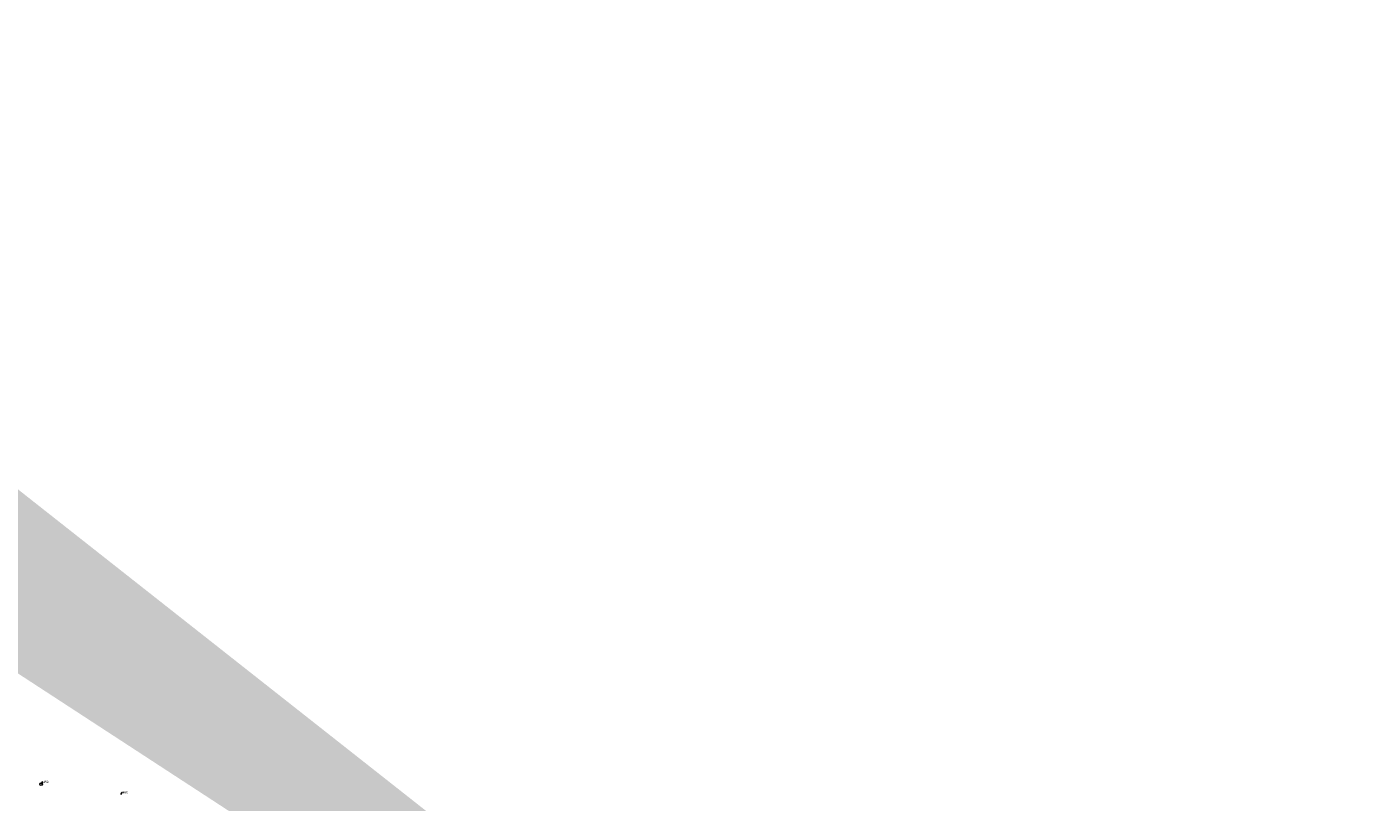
# Model space of a CAD drawing. Extents: x 5550606 to 5555059, y 5709169 to 5713510.
# Tile 33 of 33: x 5552832 to 5553908, y 5711361 to 5711979. Entities that reach past the tile are written whole.
import ezdxf
from ezdxf import colors
from ezdxf.entities.mleader import LeaderData, LeaderLine
from ezdxf.math import Vec2, Vec3

# ---------------------------------------------------------------- set-up
doc = ezdxf.new("R2010")
doc.units = 0
doc.layers.add('z_drzewa', color=96, linetype='Continuous', lineweight=20)
doc.layers.add('z_drzewa-etykiety', color=96, linetype='Continuous', lineweight=9)
doc.layers.add('z_krzewy', color=102, linetype='Continuous')
doc.styles.add('Z_Opisy', font='arial.ttf', dxfattribs={"height": 1.2})

msp = doc.modelspace()

# ---------------------------------------------------------------- hatches: boundary and pattern name
at = {"layer": 'z_krzewy'}
h = msp.add_hatch(dxfattribs=at)
h.set_pattern_fill('GOST_GLASS', color=256, scale=0.2, style=0)
h.set_pattern_definition([(45, (0, 0), (1.697056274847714, -1.776356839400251e-16), [1, -1.4]), (45, (0.424264, 0), (1.697056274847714, -1.776356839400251e-16), [0.4, -2]), (45, (0, 0.424264), (1.697056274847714, -1.776356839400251e-16), [0.4, -2])])
edge = h.paths.add_edge_path(flags=0)
edge.add_arc((5550761.544695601, 5713012.893268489), 1, 0, 360)
h.paths.add_polyline_path([(5550767.625703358, 5713087.778792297), (5550770.119163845, 5713087.390519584), (5550770.069, 5713087.077), (5550767.813, 5713071.022), (5550767.275, 5713066.113), (5550765.8, 5713055.978), (5550762.013, 5713039.187), (5550757.656, 5713008.722), (5550754.168, 5712985.46), (5550748.885, 5712955.641), (5550745.152, 5712930.488), (5550741.238, 5712902.93), (5550740.752552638, 5712899.673705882), (5550737.967169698, 5712900.042103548), (5550738.572440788, 5712903.935710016), (5550742.832153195, 5712930.839178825), (5550746.778309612, 5712955.92660739), (5550751.530731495, 5712985.758029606), (5550755.232080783, 5713009.356391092), (5550763.66, 5713063.15), (5550764.1, 5713066.01), (5550764.94394266, 5713071.220765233)], flags=16)
edge = h.paths.add_edge_path()
edge.add_line((5550792.874657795, 5713210.34186055), (5550791.952072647, 5713205.419047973))
edge.add_line((5550791.952072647, 5713205.419047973), (5550794.32162112, 5713205.050510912))
edge.add_line((5550794.32162112, 5713205.050510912), (5550795.09011673, 5713209.99163569))
edge.add_line((5550795.09011673, 5713209.99163569), (5550792.879452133, 5713210.332292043))
edge.add_line((5550731.261451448, 5712827.37554008), (5550730.359033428, 5712822.278661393))
edge.add_line((5550730.359033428, 5712822.278661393), (5550733.332482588, 5712821.880415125))
edge.add_line((5550733.332482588, 5712821.880415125), (5550734.158671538, 5712826.988006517))
edge.add_line((5550734.158671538, 5712826.988006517), (5550731.262120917, 5712827.367926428))
edge.add_line((5553907.11883677, 5710758.213259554), (5553906.770368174, 5710759.405267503))
edge.add_line((5553906.770368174, 5710759.405267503), (5553906.551778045, 5710760.377279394))
edge.add_line((5553906.551778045, 5710760.377279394), (5553906.380903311, 5710761.259220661))
edge.add_line((5553906.380903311, 5710761.259220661), (5553906.217366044, 5710762.767603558))
edge.add_line((5553906.217366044, 5710762.767603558), (5553906.120273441, 5710766.514009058))
edge.add_line((5553906.120273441, 5710766.514009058), (5553906.025996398, 5710771.280620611))
edge.add_line((5553906.025996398, 5710771.280620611), (5553905.918628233, 5710777.501685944))
edge.add_line((5553905.918628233, 5710777.501685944), (5553905.771570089, 5710784.815432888))
edge.add_line((5553905.771570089, 5710784.815432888), (5553905.617322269, 5710794.173650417))
edge.add_line((5553905.617322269, 5710794.173650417), (5553905.321826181, 5710809.70490098))
edge.add_line((5553905.321826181, 5710809.70490098), (5553903.922372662, 5710834.455957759))
edge.add_line((5553903.922372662, 5710834.455957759), (5553903.544263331, 5710838.002415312))
edge.add_line((5553903.544263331, 5710838.002415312), (5553905.592165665, 5710837.609446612))
edge.add_line((5553905.592165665, 5710837.609446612), (5553905.324673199, 5710833.120522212))
edge.add_line((5553905.324673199, 5710833.120522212), (5553905.186995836, 5710820.895293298))
edge.add_line((5553905.186995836, 5710820.895293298), (5553906.200695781, 5710801.939954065))
edge.add_line((5553906.200695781, 5710801.939954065), (5553906.516869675, 5710791.717450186))
edge.add_line((5553906.516869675, 5710791.717450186), (5553906.840948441, 5710779.201893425))
edge.add_line((5553906.840948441, 5710779.201893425), (5553907.02415958, 5710767.556408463))
edge.add_line((5553907.02415958, 5710767.556408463), (5553907.356082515, 5710763.063816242))
edge.add_line((5553907.356082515, 5710763.063816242), (5553907.821685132, 5710758.159972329))
edge.add_line((5553907.821685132, 5710758.159972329), (5553907.113558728, 5710758.213659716))

# ---------------------------------------------------------------- linework, layer by layer
at = {"layer": 'z_drzewa'}
msp.add_circle((5552843.6114, 5711374.8007), 1, dxfattribs=at)

# ---------------------------------------------------------------- leaders
at = {"layer": 'z_drzewa-etykiety'}
ml = msp.add_multileader_mtext('Standard', dxfattribs=at)
ml.set_content('459', color=256, style='Z_Opisy')
ml.set_leader_properties()
ml.build(insert=Vec2(0, 0))
ml.multileader.update_dxf_attribs({"text_right_attachment_type": 6, "dogleg_length": 0.3585, "arrow_head_size": 0})
ctx = ml.context
ctx.base_point, ctx.char_height, ctx.arrow_head_size, ctx.landing_gap_size, ctx.plane_origin = Vec3(5552844.986043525, 5711376.576977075), 1.8, 0, 0.2, Vec3(5552843.6114, 5711374.8007)
ctx.right_attachment = 6
notes = []
notes.append((ctx, [(0, (1, 1, 0), (5552844.627543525, 5711376.576977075), (1, 0), 0.3585, [(0, [(5552843.6114, 5711374.8007)], 0, [])])]))
ctx.mtext.insert, ctx.mtext.flow_direction = Vec3(5552845.186043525, 5711377.49232496), 5
ml = msp.add_multileader_mtext('Standard', dxfattribs=at)
ml.set_content('460', color=256, style='Z_Opisy')
ml.set_leader_properties()
ml.build(insert=Vec2(0, 0))
ml.multileader.update_dxf_attribs({"text_right_attachment_type": 6, "dogleg_length": 0.3585, "arrow_head_size": 0})
ctx = ml.context
ctx.base_point, ctx.char_height, ctx.arrow_head_size, ctx.landing_gap_size, ctx.plane_origin = Vec3(5552908.511740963, 5711368.237331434), 1.8, 0, 0.2, Vec3(5552907.285, 5711366.459999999)
ctx.right_attachment = 6
notes.append((ctx, [(0, (1, 1, 0), (5552908.153240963, 5711368.237331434), (1, 0), 0.3585, [(0, [(5552907.285, 5711366.459999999)], 0, [])])]))
ctx.mtext.insert, ctx.mtext.flow_direction = Vec3(5552908.711740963, 5711369.152679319), 5
for ctx, leaders in notes:
    for number, flags, end, landing, length, lines in leaders:
        leader = LeaderData()
        leader.index, (leader.has_last_leader_line, leader.has_dogleg_vector, leader.attachment_direction) = number, flags
        leader.last_leader_point, leader.dogleg_vector, leader.dogleg_length = Vec3(end), Vec3(landing), length
        for number, points, colour, breaks in lines:
            line = LeaderLine()
            line.index, line.vertices, line.color, line.breaks = number, Vec3.list(points), colors.encode_raw_color(colour), breaks
            leader.lines.append(line)
        ctx.leaders.append(leader)

doc.saveas('drawing.dxf')
